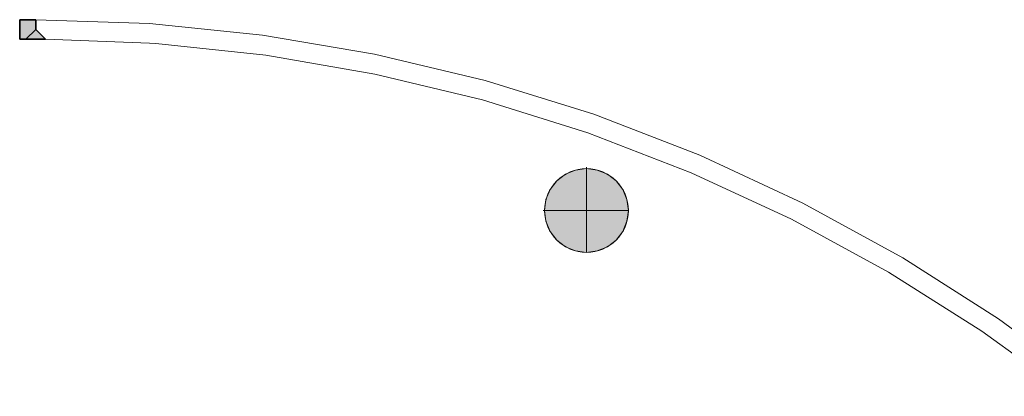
# Model space of a CAD drawing. Header units: inches. Extents: x 15 to 546804, y -66 to 267312.
# Tile 179 of 256: x 531245 to 536304, y 9092 to 11031. Entities that reach past the tile are written whole.
import ezdxf

# ---------------------------------------------------------------- set-up
doc = ezdxf.new("R2010")
doc.units = ezdxf.units.IN
doc.header["$MEASUREMENT"] = 0

msp = doc.modelspace()

# ---------------------------------------------------------------- hatches: boundary and pattern name
at = {"lineweight": 20}
h = msp.add_hatch(color=7, dxfattribs=at)
h.dxf.hatch_style = 1
h.paths.add_polyline_path([(531327.1, 11031), (531245, 11030.8), (531245.3, 10980.8), (531245.7, 10930.8), (531277.1, 10931), (531327.1, 10981)])
h.paths.add_polyline_path([(531327.1, 10981), (531277.1, 10931), (531277.1, 10930.8), (531377.1, 10930.8)])
h = msp.add_hatch(color=7, dxfattribs=at)
h.dxf.hatch_style = 1
h.paths.add_polyline_path([(534372.9, 10049.6, 1), (533942, 10049.6, 1)])

# ---------------------------------------------------------------- linework, layer by layer
at = {"color": 7, "true_color": 0xffffff}
for p, q in [((531327.1, 11031, 6359.5), (531245, 11030.8, 6359.5)), ((531327.1, 11031, 3159.5), (531245, 11030.8, 3159.5)), ((531245, 11030.8, 6359.5), (531245.3, 10980.8, 6359.5)), ((531245, 11030.8, 3159.5), (531245.3, 10980.8, 3159.5)), ((531327.1, 11031, 3159.5), (531327.1, 10981, 3159.5)), ((531327.1, 11031, 6359.5), (531327.1, 10981, 6359.5))]:
    msp.add_line(p, q, dxfattribs=at)
for p, q in [((531245, 11030.8, 3159.5), (531245, 11030.8, 6359.5)), ((531327.1, 11031, 3159.5), (531327.1, 11031, 6359.5))]:
    msp.add_line(p, q)
at = {"color": 7, "lineweight": 20}
for p, q in [((531911.2, 11010.7, 3159.5), (531327.1, 11031, 3159.5)), ((531911.2, 11010.7, 6359.5), (531327.1, 11031, 6359.5)), ((531911.2, 11010.7, 3159.5), (531911.2, 11010.7, 6359.5)), ((532492.5, 10951.4, 3159.5), (531911.2, 11010.7, 3159.5)), ((532492.5, 10951.4, 6359.5), (531911.2, 11010.7, 6359.5)), ((531377.1, 10930.8, 3159.5), (531911.2, 10909.4, 3159.5)), ((531377.1, 10930.8, 6359.5), (531911.2, 10909.4, 6359.5)), ((532492.5, 10951.4, 3159.5), (532492.5, 10951.4, 6359.5)), ((533068.6, 10853.5, 3159.5), (532492.5, 10951.4, 3159.5)), ((533068.6, 10853.5, 6359.5), (532492.5, 10951.4, 6359.5)), ((531911.2, 10909.4, 3159.5), (531911.2, 10909.4, 6359.5)), ((531911.2, 10909.4, 3159.5), (531945, 10908.1, 3159.5)), ((531911.2, 10909.4, 6359.5), (531945, 10908.1, 6359.5)), ((531945, 10908.1, 3159.5), (532510.2, 10848.1, 3159.5)), ((531945, 10908.1, 3159.5), (531945, 10908.1, 6359.5)), ((531945, 10908.1, 6359.5), (532510.2, 10848.1, 6359.5)), ((532510.2, 10848.1, 3159.5), (533070.2, 10751.1, 3159.5)), ((532510.2, 10848.1, 3159.5), (532510.2, 10848.1, 6359.5)), ((532510.2, 10848.1, 6359.5), (533070.2, 10751.1, 6359.5)), ((533636.9, 10717.4, 3159.5), (533068.6, 10853.5, 3159.5)), ((533068.6, 10853.5, 3159.5), (533068.6, 10853.5, 6359.5)), ((533636.9, 10717.4, 6359.5), (533068.6, 10853.5, 6359.5)), ((533070.2, 10751.1, 3159.5), (533070.2, 10751.1, 6359.5)), ((533070.2, 10751.1, 3159.5), (533622.6, 10617.7, 3159.5)), ((533070.2, 10751.1, 6359.5), (533622.6, 10617.7, 6359.5)), ((533636.9, 10717.4, 3159.5), (533636.9, 10717.4, 6359.5)), ((534194.9, 10543.8, 3159.5), (533636.9, 10717.4, 3159.5)), ((534194.9, 10543.8, 6359.5), (533636.9, 10717.4, 6359.5)), ((533622.6, 10617.7, 3159.5), (533622.6, 10617.7, 6359.5)), ((533622.6, 10617.7, 3159.5), (534165.2, 10448.2, 3159.5)), ((533622.6, 10617.7, 6359.5), (534165.2, 10448.2, 6359.5)), ((534194.9, 10543.8, 3159.5), (534194.9, 10543.8, 6359.5)), ((534740, 10333.2, 3159.5), (534194.9, 10543.8, 3159.5)), ((534740, 10333.2, 6359.5), (534194.9, 10543.8, 6359.5)), ((534165.2, 10448.2, 3159.5), (534165.2, 10448.2, 6359.5)), ((534165.2, 10448.2, 3159.5), (534695.4, 10243.5, 3159.5)), ((534165.2, 10448.2, 6359.5), (534695.4, 10243.5, 6359.5)), ((535269.9, 10086.8, 3159.5), (534740, 10333.2, 3159.5)), ((534740, 10333.2, 3159.5), (534740, 10333.2, 6359.5)), ((535269.9, 10086.8, 6359.5), (534740, 10333.2, 6359.5)), ((534157.5, 10271.8, 0), (534157.5, 10264.2, 0)), ((534049.8, 10235.4, 0), (534049.8, 10235.4, 7000)), ((534101.7, 10256.9, 0), (534101.7, 10256.9, 7000)), ((534157.5, 10264.2, 0), (534157.5, 10264.2, 7000)), ((534157.5, 10264.2, 0), (534157.5, 9833.4, 0)), ((534213.2, 10256.9, 0), (534213.2, 10256.9, 7000)), ((534265.2, 10235.4, 0), (534265.2, 10235.4, 7000)), ((534695.4, 10243.5, 3159.5), (535211, 10004.5, 3159.5)), ((534695.4, 10243.5, 3159.5), (534695.4, 10243.5, 6359.5)), ((534695.4, 10243.5, 6359.5), (535211, 10004.5, 6359.5)), ((534005.1, 10201.1, 0), (534005.1, 10201.1, 7000)), ((534309.8, 10201.1, 0), (534309.8, 10201.1, 7000)), ((533970.9, 10156.5, 0), (533970.9, 10156.5, 7000)), ((534344, 10156.5, 0), (534344, 10156.5, 7000)), ((533949.4, 10104.6, 0), (533949.4, 10104.6, 7000)), ((534365.6, 10104.6, 0), (534365.6, 10104.6, 7000)), ((535269.9, 10086.8, 3159.5), (535269.9, 10086.8, 6359.5)), ((535782.2, 9805.6, 3159.5), (535269.9, 10086.8, 3159.5)), ((535782.2, 9805.6, 6359.5), (535269.9, 10086.8, 6359.5)), ((533934.4, 10048.8, 0), (533942, 10048.8, 0)), ((533942, 10048.8, 0), (533942, 10048.8, 7000)), ((533942, 10048.8, 0), (534372.9, 10048.8, 0)), ((534372.9, 10048.8, 0), (534372.9, 10048.8, 7000)), ((533949.4, 9993.1, 0), (533949.4, 9993.1, 7000)), ((534365.6, 9993.1, 0), (534365.6, 9993.1, 7000)), ((535211, 10004.5, 3159.5), (535709.9, 9732.2, 3159.5)), ((535211, 10004.5, 3159.5), (535211, 10004.5, 6359.5)), ((535211, 10004.5, 6359.5), (535709.9, 9732.2, 6359.5)), ((533970.9, 9941.1, 0), (533970.9, 9941.1, 7000)), ((534344, 9941.1, 0), (534344, 9941.1, 7000)), ((534005.1, 9896.5, 0), (534005.1, 9896.5, 7000)), ((534309.8, 9896.5, 0), (534309.8, 9896.5, 7000)), ((534049.8, 9862.2, 0), (534049.8, 9862.2, 7000)), ((534101.7, 9840.7, 0), (534101.7, 9840.7, 7000)), ((534157.5, 9833.4, 0), (534157.5, 9833.4, 7000)), ((534213.2, 9840.7, 0), (534213.2, 9840.7, 7000)), ((534265.2, 9862.2, 0), (534265.2, 9862.2, 7000)), ((535782.2, 9805.6, 3159.5), (535782.2, 9805.6, 6359.5)), ((536274.5, 9490.9, 3159.5), (535782.2, 9805.6, 3159.5)), ((536274.5, 9490.9, 6359.5), (535782.2, 9805.6, 6359.5)), ((535709.9, 9732.2, 3159.5), (535709.9, 9732.2, 6359.5)), ((535709.9, 9732.2, 3159.5), (536189.8, 9427.7, 3159.5)), ((535709.9, 9732.2, 6359.5), (536189.8, 9427.7, 6359.5)), ((536274.5, 9490.9, 3159.5), (536274.5, 9490.9, 6359.5)), ((536744.8, 9144, 3159.5), (536274.5, 9490.9, 3159.5)), ((536744.8, 9144, 6359.5), (536274.5, 9490.9, 6359.5)), ((536189.8, 9427.7, 3159.5), (536189.8, 9427.7, 6359.5)), ((536189.8, 9427.7, 3159.5), (536648.7, 9092.4, 3159.5)), ((536189.8, 9427.7, 6359.5), (536648.7, 9092.4, 6359.5))]:
    msp.add_line(p, q, dxfattribs=at)
at = {"color": 7}
for p, q in [((531245.3, 10980.8, 3159.5), (531245.3, 10980.8, 6359.5)), ((531245.3, 10980.8, 3159.5), (531245.7, 10930.8, 3159.5)), ((531245.3, 10980.8, 6359.5), (531245.7, 10930.8, 6359.5)), ((531327.1, 10981, 6359.5), (531277.1, 10931, 6359.5)), ((531327.1, 10981, 3159.5), (531327.1, 10981, 6359.5)), ((531377.1, 10930.8, 3159.5), (531327.1, 10981, 3159.5)), ((531377.1, 10930.8, 6359.5), (531327.1, 10981, 6359.5)), ((531245.7, 10930.8, 6359.5), (531277.1, 10931, 6359.5)), ((531245.7, 10930.8, 3159.5), (531277.1, 10931, 3159.5)), ((531245.7, 10930.8, 3159.5), (531245.7, 10930.8, 6359.5)), ((531277.1, 10931, 3159.5), (531277.1, 10931, 6359.5)), ((531277.1, 10931, 6359.5), (531277.1, 10930.8, 6359.5)), ((531277.1, 10931, 3159.5), (531277.1, 10930.8, 3159.5)), ((531377.1, 10930.8, 6359.5), (531277.1, 10930.8, 6359.5)), ((531277.1, 10930.8, 6359.5), (531277.1, 10930.8, 3159.5)), ((531377.1, 10930.8, 3159.5), (531277.1, 10930.8, 3159.5)), ((531377.1, 10930.8, 6359.5), (531377.1, 10930.8, 3159.5))]:
    msp.add_line(p, q, dxfattribs=at)
at = {"color": 7, "lineweight": 20}
for centre in [(534157.5, 10048.8, 7000), (534157.5, 10048.8, 0)]:
    msp.add_circle(centre, 215.4, dxfattribs=at)
at = {"invisible_edges": 2}
for points in [[(531327.1, 11031, 3159.5), (531245, 11030.8, 3159.5), (531327.1, 11031, 6359.5)], [(531245, 11030.8, 6359.5), (531327.1, 11031, 6359.5), (531245, 11030.8, 3159.5)], [(531245, 11030.8, 6359.5), (531245.3, 10980.8, 6359.5), (531327.1, 11031, 6359.5)], [(531245, 11030.8, 6359.5), (531245, 11030.8, 3159.5), (531245.3, 10980.8, 6359.5)], [(531245.3, 10980.8, 3159.5), (531245.3, 10980.8, 6359.5), (531245, 11030.8, 3159.5)], [(531327.1, 10981, 6359.5), (531327.1, 11031, 6359.5), (531277.1, 10931, 6359.5)], [(531327.1, 10981, 6359.5), (531377.1, 10930.8, 6359.5), (531327.1, 11031, 6359.5)], [(531327.1, 11031, 3159.5), (531327.1, 11031, 6359.5), (531327.1, 10981, 3159.5)], [(531327.1, 10981, 6359.5), (531327.1, 10981, 3159.5), (531327.1, 11031, 6359.5)]]:
    msp.add_3dface(points, dxfattribs=at)
at = {"color": 7}
for points, invisible_edges in [([(531245.7, 10930.8, 6359.5), (531327.1, 11031, 6359.5), (531245.3, 10980.8, 6359.5)], 3), ([(531277.1, 10931, 6359.5), (531327.1, 11031, 6359.5), (531245.7, 10930.8, 6359.5)], 3), ([(531245.3, 10980.8, 6359.5), (531245.3, 10980.8, 3159.5), (531245.7, 10930.8, 6359.5)], 2), ([(531245.7, 10930.8, 3159.5), (531245.7, 10930.8, 6359.5), (531245.3, 10980.8, 3159.5)], 2), ([(531277.1, 10931, 6359.5), (531277.1, 10930.8, 6359.5), (531327.1, 10981, 6359.5)], 2), ([(531377.1, 10930.8, 6359.5), (531327.1, 10981, 6359.5), (531277.1, 10930.8, 6359.5)], 2), ([(531327.1, 10981, 3159.5), (531327.1, 10981, 6359.5), (531377.1, 10930.8, 3159.5)], 2), ([(531377.1, 10930.8, 6359.5), (531377.1, 10930.8, 3159.5), (531327.1, 10981, 6359.5)], 2), ([(531245.7, 10930.8, 3159.5), (531277.1, 10931, 3159.5), (531245.7, 10930.8, 6359.5)], 2), ([(531277.1, 10931, 6359.5), (531245.7, 10930.8, 6359.5), (531277.1, 10931, 3159.5)], 2), ([(531277.1, 10931, 6359.5), (531277.1, 10931, 3159.5), (531277.1, 10930.8, 6359.5)], 2), ([(531277.1, 10930.8, 3159.5), (531277.1, 10930.8, 6359.5), (531277.1, 10931, 3159.5)], 2), ([(531377.1, 10930.8, 3159.5), (531377.1, 10930.8, 6359.5), (531277.1, 10930.8, 3159.5)], 2), ([(531277.1, 10930.8, 6359.5), (531277.1, 10930.8, 3159.5), (531377.1, 10930.8, 6359.5)], 2)]:
    msp.add_3dface(points, dxfattribs=dict(at, invisible_edges=invisible_edges))
at = {"color": 7, "lineweight": 20}
for points, invisible_edges in [([(531911.2, 11010.7, 6359.5), (531327.1, 11031, 6359.5), (531377.1, 10930.8, 6359.5)], 14), ([(531911.2, 11010.7, 3159.5), (531327.1, 11031, 3159.5), (531911.2, 11010.7, 6359.5)], 2), ([(531327.1, 11031, 6359.5), (531911.2, 11010.7, 6359.5), (531327.1, 11031, 3159.5)], 2), ([(531911.2, 10909.4, 6359.5), (531911.2, 11010.7, 6359.5), (531377.1, 10930.8, 6359.5)], 3), ([(532492.5, 10951.4, 6359.5), (531911.2, 11010.7, 6359.5), (531911.2, 10909.4, 6359.5)], 14), ([(532492.5, 10951.4, 3159.5), (531911.2, 11010.7, 3159.5), (532492.5, 10951.4, 6359.5)], 2), ([(531911.2, 11010.7, 6359.5), (532492.5, 10951.4, 6359.5), (531911.2, 11010.7, 3159.5)], 2), ([(531377.1, 10930.8, 3159.5), (531911.2, 10909.4, 3159.5), (531377.1, 10930.8, 6359.5)], 2), ([(531911.2, 10909.4, 6359.5), (531377.1, 10930.8, 6359.5), (531911.2, 10909.4, 3159.5)], 2), ([(531945, 10908.1, 6359.5), (532492.5, 10951.4, 6359.5), (531911.2, 10909.4, 6359.5)], 3), ([(532510.2, 10848.1, 6359.5), (532492.5, 10951.4, 6359.5), (531945, 10908.1, 6359.5)], 3), ([(533068.6, 10853.5, 6359.5), (532492.5, 10951.4, 6359.5), (532510.2, 10848.1, 6359.5)], 14), ([(532492.5, 10951.4, 3159.5), (532492.5, 10951.4, 6359.5), (533068.6, 10853.5, 3159.5)], 2), ([(533068.6, 10853.5, 6359.5), (533068.6, 10853.5, 3159.5), (532492.5, 10951.4, 6359.5)], 2), ([(531911.2, 10909.4, 3159.5), (531945, 10908.1, 3159.5), (531911.2, 10909.4, 6359.5)], 2), ([(531945, 10908.1, 6359.5), (531911.2, 10909.4, 6359.5), (531945, 10908.1, 3159.5)], 2), ([(532510.2, 10848.1, 3159.5), (532510.2, 10848.1, 6359.5), (531945, 10908.1, 3159.5)], 2), ([(531945, 10908.1, 6359.5), (531945, 10908.1, 3159.5), (532510.2, 10848.1, 6359.5)], 2), ([(533070.2, 10751.1, 6359.5), (533068.6, 10853.5, 6359.5), (532510.2, 10848.1, 6359.5)], 3), ([(532510.2, 10848.1, 3159.5), (533070.2, 10751.1, 3159.5), (532510.2, 10848.1, 6359.5)], 2), ([(533070.2, 10751.1, 6359.5), (532510.2, 10848.1, 6359.5), (533070.2, 10751.1, 3159.5)], 2), ([(533636.9, 10717.4, 6359.5), (533068.6, 10853.5, 6359.5), (533070.2, 10751.1, 6359.5)], 14), ([(533636.9, 10717.4, 3159.5), (533068.6, 10853.5, 3159.5), (533636.9, 10717.4, 6359.5)], 2), ([(533068.6, 10853.5, 6359.5), (533636.9, 10717.4, 6359.5), (533068.6, 10853.5, 3159.5)], 2), ([(533622.6, 10617.7, 6359.5), (533636.9, 10717.4, 6359.5), (533070.2, 10751.1, 6359.5)], 3), ([(533070.2, 10751.1, 3159.5), (533622.6, 10617.7, 3159.5), (533070.2, 10751.1, 6359.5)], 2), ([(533622.6, 10617.7, 6359.5), (533070.2, 10751.1, 6359.5), (533622.6, 10617.7, 3159.5)], 2), ([(534165.2, 10448.2, 6359.5), (533636.9, 10717.4, 6359.5), (533622.6, 10617.7, 6359.5)], 3), ([(534194.9, 10543.8, 6359.5), (533636.9, 10717.4, 6359.5), (534165.2, 10448.2, 6359.5)], 14), ([(534194.9, 10543.8, 3159.5), (533636.9, 10717.4, 3159.5), (534194.9, 10543.8, 6359.5)], 2), ([(533636.9, 10717.4, 6359.5), (534194.9, 10543.8, 6359.5), (533636.9, 10717.4, 3159.5)], 2), ([(534165.2, 10448.2, 3159.5), (534165.2, 10448.2, 6359.5), (533622.6, 10617.7, 3159.5)], 2), ([(533622.6, 10617.7, 6359.5), (533622.6, 10617.7, 3159.5), (534165.2, 10448.2, 6359.5)], 2), ([(534695.4, 10243.5, 6359.5), (534194.9, 10543.8, 6359.5), (534165.2, 10448.2, 6359.5)], 3), ([(534740, 10333.2, 6359.5), (534194.9, 10543.8, 6359.5), (534695.4, 10243.5, 6359.5)], 14), ([(534194.9, 10543.8, 3159.5), (534194.9, 10543.8, 6359.5), (534740, 10333.2, 3159.5)], 2), ([(534740, 10333.2, 6359.5), (534740, 10333.2, 3159.5), (534194.9, 10543.8, 6359.5)], 2), ([(534165.2, 10448.2, 3159.5), (534695.4, 10243.5, 3159.5), (534165.2, 10448.2, 6359.5)], 2), ([(534695.4, 10243.5, 6359.5), (534165.2, 10448.2, 6359.5), (534695.4, 10243.5, 3159.5)], 2), ([(535211, 10004.5, 6359.5), (534740, 10333.2, 6359.5), (534695.4, 10243.5, 6359.5)], 3), ([(535269.9, 10086.8, 6359.5), (534740, 10333.2, 6359.5), (535211, 10004.5, 6359.5)], 14), ([(535269.9, 10086.8, 3159.5), (534740, 10333.2, 3159.5), (535269.9, 10086.8, 6359.5)], 2), ([(534740, 10333.2, 6359.5), (535269.9, 10086.8, 6359.5), (534740, 10333.2, 3159.5)], 2), ([(534005.1, 9896.5, 0), (534005.1, 10201.1, 0), (534049.8, 10235.4, 0)], 13), ([(534005.1, 9896.5, 0), (534049.8, 10235.4, 0), (534049.8, 9862.2, 0)], 3), ([(534005.1, 10201.1, 7000), (534049.8, 10235.4, 0), (534005.1, 10201.1, 0)], 1), ([(534049.8, 10235.4, 0), (534005.1, 10201.1, 7000), (534049.8, 10235.4, 7000)], 1), ([(534005.1, 10201.1, 7000), (534049.8, 9862.2, 7000), (534049.8, 10235.4, 7000)], 3), ([(534049.8, 10235.4, 7000), (534101.7, 10256.9, 0), (534049.8, 10235.4, 0)], 1), ([(534101.7, 10256.9, 0), (534049.8, 10235.4, 7000), (534101.7, 10256.9, 7000)], 1), ([(534049.8, 9862.2, 0), (534049.8, 10235.4, 0), (534101.7, 10256.9, 0)], 13), ([(534049.8, 9862.2, 0), (534101.7, 10256.9, 0), (534101.7, 9840.7, 0)], 3), ([(534049.8, 10235.4, 7000), (534101.7, 9840.7, 7000), (534101.7, 10256.9, 7000)], 3), ([(534049.8, 10235.4, 7000), (534049.8, 9862.2, 7000), (534101.7, 9840.7, 7000)], 13), ([(534101.7, 10256.9, 7000), (534157.5, 10264.2, 0), (534101.7, 10256.9, 0)], 1), ([(534157.5, 10264.2, 0), (534101.7, 10256.9, 7000), (534157.5, 10264.2, 7000)], 1), ([(534101.7, 9840.7, 0), (534101.7, 10256.9, 0), (534157.5, 10264.2, 0)], 13), ([(534101.7, 9840.7, 0), (534157.5, 10264.2, 0), (534157.5, 9833.4, 0)], 3), ([(534101.7, 10256.9, 7000), (534157.5, 9833.4, 7000), (534157.5, 10264.2, 7000)], 3), ([(534101.7, 10256.9, 7000), (534101.7, 9840.7, 7000), (534157.5, 9833.4, 7000)], 13), ([(534157.5, 10264.2, 7000), (534213.2, 10256.9, 0), (534157.5, 10264.2, 0)], 1), ([(534213.2, 10256.9, 0), (534157.5, 10264.2, 7000), (534213.2, 10256.9, 7000)], 1), ([(534157.5, 9833.4, 0), (534157.5, 10264.2, 0), (534213.2, 10256.9, 0)], 13), ([(534157.5, 10264.2, 7000), (534157.5, 9833.4, 7000), (534213.2, 9840.7, 7000)], 13), ([(534157.5, 10264.2, 7000), (534213.2, 9840.7, 7000), (534213.2, 10256.9, 7000)], 3), ([(534157.5, 9833.4, 0), (534213.2, 10256.9, 0), (534213.2, 9840.7, 0)], 3), ([(534213.2, 10256.9, 7000), (534265.2, 10235.4, 0), (534213.2, 10256.9, 0)], 1), ([(534265.2, 10235.4, 0), (534213.2, 10256.9, 7000), (534265.2, 10235.4, 7000)], 1), ([(534213.2, 9840.7, 0), (534213.2, 10256.9, 0), (534265.2, 10235.4, 0)], 13), ([(534213.2, 10256.9, 7000), (534213.2, 9840.7, 7000), (534265.2, 9862.2, 7000)], 13), ([(534213.2, 10256.9, 7000), (534265.2, 9862.2, 7000), (534265.2, 10235.4, 7000)], 3), ([(534213.2, 9840.7, 0), (534265.2, 10235.4, 0), (534265.2, 9862.2, 0)], 3), ([(534265.2, 10235.4, 7000), (534309.8, 10201.1, 0), (534265.2, 10235.4, 0)], 1), ([(534309.8, 10201.1, 0), (534265.2, 10235.4, 7000), (534309.8, 10201.1, 7000)], 1), ([(534265.2, 9862.2, 0), (534265.2, 10235.4, 0), (534309.8, 10201.1, 0)], 13), ([(534265.2, 10235.4, 7000), (534265.2, 9862.2, 7000), (534309.8, 9896.5, 7000)], 13), ([(534265.2, 10235.4, 7000), (534309.8, 9896.5, 7000), (534309.8, 10201.1, 7000)], 3), ([(535211, 10004.5, 3159.5), (535211, 10004.5, 6359.5), (534695.4, 10243.5, 3159.5)], 2), ([(534695.4, 10243.5, 6359.5), (534695.4, 10243.5, 3159.5), (535211, 10004.5, 6359.5)], 2), ([(533970.9, 9941.1, 0), (533970.9, 10156.5, 0), (534005.1, 10201.1, 0)], 13), ([(533970.9, 9941.1, 0), (534005.1, 10201.1, 0), (534005.1, 9896.5, 0)], 3), ([(534005.1, 10201.1, 7000), (533970.9, 10156.5, 0), (533970.9, 10156.5, 7000)], 1), ([(533970.9, 10156.5, 0), (534005.1, 10201.1, 7000), (534005.1, 10201.1, 0)], 1), ([(533970.9, 10156.5, 7000), (534005.1, 9896.5, 7000), (534005.1, 10201.1, 7000)], 3), ([(534005.1, 10201.1, 7000), (534005.1, 9896.5, 7000), (534049.8, 9862.2, 7000)], 13), ([(534265.2, 9862.2, 0), (534309.8, 10201.1, 0), (534309.8, 9896.5, 0)], 3), ([(534309.8, 10201.1, 0), (534344, 10156.5, 7000), (534344, 10156.5, 0)], 1), ([(534344, 10156.5, 7000), (534309.8, 10201.1, 0), (534309.8, 10201.1, 7000)], 1), ([(534309.8, 9896.5, 0), (534309.8, 10201.1, 0), (534344, 10156.5, 0)], 13), ([(534309.8, 10201.1, 7000), (534309.8, 9896.5, 7000), (534344, 9941.1, 7000)], 13), ([(534309.8, 10201.1, 7000), (534344, 9941.1, 7000), (534344, 10156.5, 7000)], 3), ([(533949.4, 9993.1, 0), (533949.4, 10104.6, 0), (533970.9, 10156.5, 0)], 13), ([(533949.4, 9993.1, 0), (533970.9, 10156.5, 0), (533970.9, 9941.1, 0)], 3), ([(533970.9, 10156.5, 7000), (533949.4, 10104.6, 0), (533949.4, 10104.6, 7000)], 1), ([(533949.4, 10104.6, 0), (533970.9, 10156.5, 7000), (533970.9, 10156.5, 0)], 1), ([(533949.4, 10104.6, 7000), (533970.9, 9941.1, 7000), (533970.9, 10156.5, 7000)], 3), ([(533970.9, 10156.5, 7000), (533970.9, 9941.1, 7000), (534005.1, 9896.5, 7000)], 13), ([(534309.8, 9896.5, 0), (534344, 10156.5, 0), (534344, 9941.1, 0)], 3), ([(534344, 10156.5, 0), (534365.6, 10104.6, 7000), (534365.6, 10104.6, 0)], 1), ([(534365.6, 10104.6, 7000), (534344, 10156.5, 0), (534344, 10156.5, 7000)], 1), ([(534344, 9941.1, 0), (534344, 10156.5, 0), (534365.6, 10104.6, 0)], 13), ([(534344, 10156.5, 7000), (534344, 9941.1, 7000), (534365.6, 9993.1, 7000)], 13), ([(534344, 10156.5, 7000), (534365.6, 9993.1, 7000), (534365.6, 10104.6, 7000)], 3), ([(533949.4, 10104.6, 0), (533949.4, 9993.1, 0), (533942, 10048.8, 0)], 1), ([(533949.4, 10104.6, 7000), (533942, 10048.8, 0), (533942, 10048.8, 7000)], 1), ([(533942, 10048.8, 0), (533949.4, 10104.6, 7000), (533949.4, 10104.6, 0)], 1), ([(533949.4, 9993.1, 7000), (533949.4, 10104.6, 7000), (533942, 10048.8, 7000)], 1), ([(533949.4, 10104.6, 7000), (533949.4, 9993.1, 7000), (533970.9, 9941.1, 7000)], 13), ([(534344, 9941.1, 0), (534365.6, 10104.6, 0), (534365.6, 9993.1, 0)], 3), ([(534365.6, 10104.6, 0), (534372.9, 10048.8, 7000), (534372.9, 10048.8, 0)], 1), ([(534372.9, 10048.8, 7000), (534365.6, 10104.6, 0), (534365.6, 10104.6, 7000)], 1), ([(534365.6, 9993.1, 0), (534365.6, 10104.6, 0), (534372.9, 10048.8, 0)], 1), ([(534365.6, 10104.6, 7000), (534365.6, 9993.1, 7000), (534372.9, 10048.8, 7000)], 1), ([(535709.9, 9732.2, 6359.5), (535269.9, 10086.8, 6359.5), (535211, 10004.5, 6359.5)], 3), ([(535782.2, 9805.6, 6359.5), (535269.9, 10086.8, 6359.5), (535709.9, 9732.2, 6359.5)], 14), ([(535269.9, 10086.8, 3159.5), (535269.9, 10086.8, 6359.5), (535782.2, 9805.6, 3159.5)], 2), ([(535782.2, 9805.6, 6359.5), (535782.2, 9805.6, 3159.5), (535269.9, 10086.8, 6359.5)], 2), ([(533942, 10048.8, 7000), (533949.4, 9993.1, 0), (533949.4, 9993.1, 7000)], 1), ([(533949.4, 9993.1, 0), (533942, 10048.8, 7000), (533942, 10048.8, 0)], 1), ([(534372.9, 10048.8, 0), (534365.6, 9993.1, 7000), (534365.6, 9993.1, 0)], 1), ([(534365.6, 9993.1, 7000), (534372.9, 10048.8, 0), (534372.9, 10048.8, 7000)], 1), ([(533949.4, 9993.1, 7000), (533970.9, 9941.1, 0), (533970.9, 9941.1, 7000)], 1), ([(533970.9, 9941.1, 0), (533949.4, 9993.1, 7000), (533949.4, 9993.1, 0)], 1), ([(534365.6, 9993.1, 0), (534344, 9941.1, 7000), (534344, 9941.1, 0)], 1), ([(534344, 9941.1, 7000), (534365.6, 9993.1, 0), (534365.6, 9993.1, 7000)], 1), ([(535211, 10004.5, 3159.5), (535709.9, 9732.2, 3159.5), (535211, 10004.5, 6359.5)], 2), ([(535709.9, 9732.2, 6359.5), (535211, 10004.5, 6359.5), (535709.9, 9732.2, 3159.5)], 2), ([(533970.9, 9941.1, 7000), (534005.1, 9896.5, 0), (534005.1, 9896.5, 7000)], 1), ([(534005.1, 9896.5, 0), (533970.9, 9941.1, 7000), (533970.9, 9941.1, 0)], 1), ([(534344, 9941.1, 0), (534309.8, 9896.5, 7000), (534309.8, 9896.5, 0)], 1), ([(534309.8, 9896.5, 7000), (534344, 9941.1, 0), (534344, 9941.1, 7000)], 1), ([(534049.8, 9862.2, 7000), (534005.1, 9896.5, 0), (534049.8, 9862.2, 0)], 1), ([(534005.1, 9896.5, 0), (534049.8, 9862.2, 7000), (534005.1, 9896.5, 7000)], 1), ([(534309.8, 9896.5, 7000), (534265.2, 9862.2, 0), (534309.8, 9896.5, 0)], 1), ([(534265.2, 9862.2, 0), (534309.8, 9896.5, 7000), (534265.2, 9862.2, 7000)], 1), ([(534101.7, 9840.7, 7000), (534049.8, 9862.2, 0), (534101.7, 9840.7, 0)], 1), ([(534049.8, 9862.2, 0), (534101.7, 9840.7, 7000), (534049.8, 9862.2, 7000)], 1), ([(534157.5, 9833.4, 7000), (534101.7, 9840.7, 0), (534157.5, 9833.4, 0)], 1), ([(534101.7, 9840.7, 0), (534157.5, 9833.4, 7000), (534101.7, 9840.7, 7000)], 1), ([(534213.2, 9840.7, 7000), (534157.5, 9833.4, 0), (534213.2, 9840.7, 0)], 1), ([(534157.5, 9833.4, 0), (534213.2, 9840.7, 7000), (534157.5, 9833.4, 7000)], 1), ([(534265.2, 9862.2, 7000), (534213.2, 9840.7, 0), (534265.2, 9862.2, 0)], 1), ([(534213.2, 9840.7, 0), (534265.2, 9862.2, 7000), (534213.2, 9840.7, 7000)], 1), ([(536189.8, 9427.7, 6359.5), (535782.2, 9805.6, 6359.5), (535709.9, 9732.2, 6359.5)], 3), ([(536274.5, 9490.9, 6359.5), (535782.2, 9805.6, 6359.5), (536189.8, 9427.7, 6359.5)], 14), ([(536274.5, 9490.9, 3159.5), (535782.2, 9805.6, 3159.5), (536274.5, 9490.9, 6359.5)], 2), ([(535782.2, 9805.6, 6359.5), (536274.5, 9490.9, 6359.5), (535782.2, 9805.6, 3159.5)], 2), ([(536189.8, 9427.7, 3159.5), (536189.8, 9427.7, 6359.5), (535709.9, 9732.2, 3159.5)], 2), ([(535709.9, 9732.2, 6359.5), (535709.9, 9732.2, 3159.5), (536189.8, 9427.7, 6359.5)], 2), ([(536648.7, 9092.4, 6359.5), (536274.5, 9490.9, 6359.5), (536189.8, 9427.7, 6359.5)], 3), ([(536744.8, 9144, 6359.5), (536274.5, 9490.9, 6359.5), (536648.7, 9092.4, 6359.5)], 14), ([(536274.5, 9490.9, 3159.5), (536274.5, 9490.9, 6359.5), (536744.8, 9144, 3159.5)], 2), ([(536744.8, 9144, 6359.5), (536744.8, 9144, 3159.5), (536274.5, 9490.9, 6359.5)], 2), ([(536189.8, 9427.7, 3159.5), (536648.7, 9092.4, 3159.5), (536189.8, 9427.7, 6359.5)], 2), ([(536648.7, 9092.4, 6359.5), (536189.8, 9427.7, 6359.5), (536648.7, 9092.4, 3159.5)], 2)]:
    msp.add_3dface(points, dxfattribs=dict(at, invisible_edges=invisible_edges))

doc.saveas('drawing.dxf')
